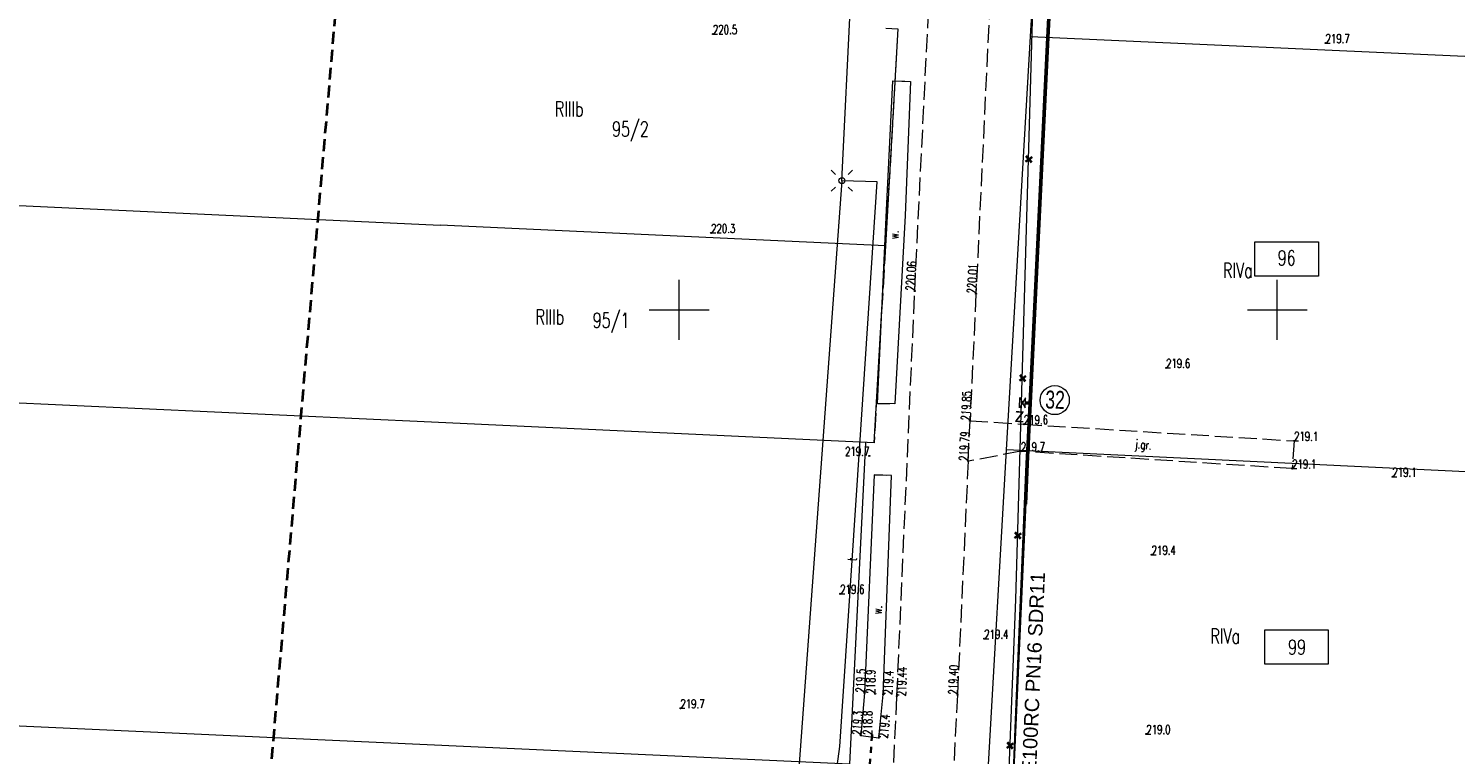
# Model space of a CAD drawing. Header units: metres. Extents: x 7496982 to 7497528, y 5603168 to 5605598.
# Tile 42 of 74: x 7497096 to 7497215, y 5604313 to 5604374. Entities that reach past the tile are written whole.
import ezdxf
from ezdxf.enums import TextEntityAlignment as Align

# ---------------------------------------------------------------- set-up
doc = ezdxf.new("R2010")
doc.units = ezdxf.units.M
doc.header["$MEASUREMENT"] = 0
for name, pattern in [('1', [0]), ('1_SUEP_A', [0]), ('1_SUEP_B', [0]), ('1_SUTP_A', [0]), ('1_SUWP', [0]), ('2', [1.5, 1, -0.5]), ('2_OTDN_A', [2, 1, -1]), ('2_OTKJ', [2, 1.5, -0.5]), ('2_OTKR', [0]), ('2_OTKR_A', [2, 1, -1]), ('2_OTKZ_A', [1, 0.5, -0.5]), ('GDE', [0]), ('GUK', [2, 1.5, -0.5])]:
    doc.linetypes.add(name, pattern=pattern)
doc.layers.get('0').update_dxf_attribs({"color": 250, "linetype": 'CONTINUOUS', "lineweight": 100})
for name, color, linetype, lineweight in [('! IS_opis woda', 7, 'CONTINUOUS', 9), ('! IS_woda', 5, 'CONTINUOUS', 50), ('!!_IS_Woda', 5, 'CONTINUOUS', 50), ('!_gaz', 40, 'CONTINUOUS', 40), ('2_granice działek', 6, 'CONTINUOUS', 20), ('_MAPA_L_0', 7, '1', 18), ('EDZPD_L_0', 3, 'GDE', 18), ('EDZTD_T_0', 3, 'CONTINUOUS', 18), ('EKLPK_L_0', 90, 'GUK', 18), ('EKLTK_T_0', 90, 'CONTINUOUS', 25), ('EUZOU_T_0', 90, 'CONTINUOUS', 25), ('OTD_L_12', 7, '2_OTDN_A', 18), ('OTK_E_T_0', 7, 'CONTINUOUS', 0), ('OTK_E_T_4', 7, 'CONTINUOUS', 0), ('OTK_L_0', 7, '2_OTKJ', 18), ('OTK_L_5', 7, '2_OTKR_A', 18), ('OTK_L_8', 7, '2_OTKZ_A', 35), ('OTR_T_0', 7, 'CONTINUOUS', 18), ('OTR_T_1', 7, 'CONTINUOUS', 18), ('SUE_T_3', 7, 'CONTINUOUS', 18), ('SUEP_L_0', 1, '1_SUEP_A', 18), ('SUP_T_2', 7, 'CONTINUOUS', 18), ('SUTP_E_T_0', 30, 'CONTINUOUS', 0), ('SUTP_L_0', 30, '1_SUTP_A', 18), ('SUWP_L_0', 5, '1_SUWP', 18), ('ZAKRES_L_0', 1, '2', 40), ('ZAKRES_L_0_a', 1, '2', 40)]:
    doc.layers.add(name, color=color, linetype=linetype, lineweight=lineweight)
doc.styles.add('R', font='arial.ttf')
doc.styles.get("Standard").update_dxf_attribs({"font": 'Simplex.SHX', "width": 0.75})

# ---------------------------------------------------------------- blocks, each defined once
blk = doc.blocks.new('1_SUEO_W')
at = {"linetype": 'Continuous'}
for p, q in [((-0.53035, 0.53035), (-0.8839, 0.8839)), ((0.53035, 0.53035), (0.8839, 0.8839)), ((-0.53035, -0.53035), (-0.8839, -0.8839)), ((0.53035, -0.53035), (0.8839, -0.8839))]:
    blk.add_line(p, q, dxfattribs=at)
blk.add_circle((0, 0), 0.025, dxfattribs=at)
blk = doc.blocks.new('1_SUPP')
at = {"linetype": 'Continuous'}
blk.add_circle((0, 0), 0.25, dxfattribs=at)
blk = doc.blocks.new('2_OTRS')
at = {"linetype": 'Continuous'}
blk.add_circle((0, 0), 0.045, dxfattribs=at)
blk = doc.blocks.new('2_OTRN')
at = {"linetype": 'Continuous'}
blk.add_circle((0, 0), 0.045, dxfattribs=at)
blk = doc.blocks.new('krzyż')
at = {"layer": '!_gaz', "color": 1, "linetype": 'ByBlock'}
for points in [[(-0.49, 0.45), (0.49, -0.45)], [(-0.43, -0.58), (0.4, 0.54)]]:
    blk.add_lwpolyline(points, dxfattribs=at)

msp = doc.modelspace()

# ---------------------------------------------------------------- linework, layer by layer
at = {"layer": '! IS_woda', "linetype": 'Continuous'}
for points in [[(7497181.81268, 5604392.82949), (7497180.82927, 5604372.77346), (7497179.33016, 5604342.19979), (7497179.08177, 5604337.13408), (7497178.19271, 5604315.69347), (7497178.02149, 5604311.37285), (7497177.11554, 5604285.81735), (7497177.05669, 5604284.09051), (7497176.68777, 5604279.23079), (7497176.35692, 5604269.93232), (7497175.31386, 5604268.98483), (7497175.2387, 5604266.42864), (7497174.25034, 5604249.37373), (7497172.62902, 5604237.28557), (7497171.86829, 5604221.45711), (7497171.05889, 5604203.91297), (7497171.03487, 5604203.40292), (7497170.99456, 5604202.49266), (7497170.08889, 5604183.32292), (7497170.08889, 5604183.32292), (7497169.90896, 5604179.50769), (7497169.1589, 5604163.60307), (7497168.2089, 5604143.30301), (7497168.19109, 5604142.92654)], [(7497178.93789, 5604342.22009), (7497179.33016, 5604342.19979)]]:
    msp.add_lwpolyline(points, dxfattribs=at)
at = {"layer": '!!_IS_Woda', "lineweight": 13}
msp.add_lwpolyline([(7497178.46325, 5604342.65859), (7497178.93326, 5604341.7957), (7497178.94247, 5604342.63917), (7497178.45404, 5604341.81512)], close=True, dxfattribs=at)
at = {"layer": '2_granice działek', "linetype": 'Continuous', "lineweight": 0}
for points in [[(7497198.11932, 5604355.686), (7497203.4312, 5604355.686), (7497203.4312, 5604352.81266), (7497198.11932, 5604352.81266)], [(7497198.94209, 5604323.25004), (7497204.25397, 5604323.25004), (7497204.25397, 5604320.37671), (7497198.94209, 5604320.37671)]]:
    msp.add_lwpolyline(points, close=True, dxfattribs=at)
at = {"layer": '_MAPA_L_0', "linetype": '1'}
for p, q in [((7497150, 5604347.5), (7497150, 5604352.5)), ((7497200, 5604347.5), (7497200, 5604352.5)), ((7497147.5, 5604350), (7497152.5, 5604350)), ((7497197.5, 5604350), (7497202.5, 5604350))]:
    msp.add_line(p, q, dxfattribs=at)
at = {"layer": 'EDZPD_L_0', "linetype": 'GDE'}
for p, q in [((7497179.36, 5604372.84), (7497180.51, 5604392.89)), ((7497167.27, 5604373.54), (7497168.28, 5604373.49)), ((7497177.37, 5604338.29), (7497179.36, 5604372.84)), ((7497179.36, 5604372.84), (7497287.91381, 5604367.92403)), ((7497075.168, 5604359.65034), (7497130.02503, 5604357.08508)), ((7497129.28168, 5604340.60206), (7497074.13409, 5604343.16629)), ((7497165.57, 5604338.91), (7497164.25, 5604312)), ((7497175.83, 5604311.47), (7497177.37, 5604338.29)), ((7497286.32181, 5604333.09224), (7497177.37, 5604338.29)), ((7497164.25, 5604312), (7497072.44333, 5604316.2099))]:
    msp.add_line(p, q, dxfattribs=at)
at = {"layer": 'EDZPD_L_0', "linetype": '1'}
for p, q in [((7497168.28, 5604373.49), (7497167.24267, 5604355.34417)), ((7497167.24267, 5604355.34417), (7497130.02503, 5604357.08508)), ((7497166.29114, 5604338.8812), (7497167.24267, 5604355.34417)), ((7497166.29114, 5604338.8812), (7497129.28168, 5604340.60206))]:
    msp.add_line(p, q, dxfattribs=at)
at = {"layer": 'EKLPK_L_0', "linetype": 'GUK'}
for p, q in [((7497168.28232, 5604373.48744), (7497167.24267, 5604355.34417)), ((7497168.28241, 5604373.48988), (7497168.28232, 5604373.48744)), ((7497167.24267, 5604355.34417), (7497166.29114, 5604338.8812))]:
    msp.add_line(p, q, dxfattribs=at)
at = {"layer": 'OTD_L_12', "linetype": '2_OTDN_A'}
for p, q in [((7497167.86, 5604369.14), (7497169.34, 5604369.1)), ((7497166.58, 5604342.16), (7497168.04, 5604342.13)), ((7497166.3, 5604336.19), (7497167.76, 5604336.15))]:
    msp.add_line(p, q, dxfattribs=at)
at = {"layer": 'OTK_L_0', "linetype": '2_OTKJ'}
for p, q in [((7497169.69, 5604351.57), (7497172.58, 5604410.24)), ((7497177.58, 5604409.77), (7497174.81, 5604351.34)), ((7497168.198, 5604317.696), (7497169.69, 5604351.57)), ((7497174.81, 5604351.34), (7497174.31, 5604340.72)), ((7497174.15, 5604337.34), (7497174.31, 5604340.72)), ((7497174.31, 5604340.72), (7497178.81, 5604340.43)), ((7497178.81, 5604340.43), (7497201.4, 5604339.04)), ((7497201.4, 5604339.04), (7497201.24, 5604336.72)), ((7497174.15, 5604337.34), (7497173.26, 5604317.813)), ((7497178.56, 5604338.17), (7497174.15, 5604337.34)), ((7497201.24, 5604336.72), (7497178.56, 5604338.17)), ((7497166.615, 5604284.169), (7497168.198, 5604317.696)), ((7497173.26, 5604317.813), (7497171.519, 5604284.242))]:
    msp.add_line(p, q, dxfattribs=at)
at = {"layer": 'OTK_L_5', "linetype": '2_OTKR'}
for p, q in [((7497167.33, 5604358.32), (7497167.86, 5604369.14)), ((7497167.86, 5604369.14), (7497169.34, 5604369.1)), ((7497169.34, 5604369.1), (7497168.9, 5604357.88)), ((7497166.58, 5604342.16), (7497167.33, 5604358.32)), ((7497168.9, 5604357.88), (7497168.04, 5604342.13)), ((7497168.04, 5604342.13), (7497166.58, 5604342.16)), ((7497166.3, 5604336.19), (7497165.499, 5604317.963)), ((7497167.76, 5604336.15), (7497166.3, 5604336.19)), ((7497167.063, 5604317.846), (7497167.76, 5604336.15)), ((7497165.499, 5604317.963), (7497165.191, 5604314.418)), ((7497166.679, 5604314.216), (7497167.063, 5604317.846)), ((7497165.191, 5604314.418), (7497166.679, 5604314.216))]:
    msp.add_line(p, q, dxfattribs=at)
at = {"layer": 'OTK_L_8', "linetype": '2_OTKZ_A'}
msp.add_line((7497166.121, 5604314.454), (7497165.647, 5604308.213), dxfattribs=at)
at = {"layer": 'SUEP_L_0', "linetype": '1_SUEP_B'}
for q in [(7497166.02111, 5604411.25652), (7497160.0166, 5604312.03888)]:
    msp.add_line((7497163.602, 5604360.791), q, dxfattribs=at)
at = {"layer": 'SUTP_L_0', "linetype": '1_SUTP_A'}
for p, q in [((7497166.549, 5604360.705), (7497163.602, 5604360.791)), ((7497165.113, 5604338.719), (7497166.549, 5604360.705)), ((7497163.433, 5604313.48), (7497165.113, 5604338.719)), ((7497162.555, 5604307.129), (7497163.433, 5604313.48))]:
    msp.add_line(p, q, dxfattribs=at)
at = {"layer": 'SUWP_L_0', "linetype": '1_SUWP'}
for p, q in [((7497178.15087, 5604325.78871), (7497180.58316, 5604410.87411)), ((7497176.14321, 5604276.04502), (7497178.15087, 5604325.78871))]:
    msp.add_line(p, q, dxfattribs=at)
at = {"layer": 'ZAKRES_L_0', "linetype": '2'}
msp.add_line((7497113.9052, 5604288.53505), (7497127.20062, 5604444.0909), dxfattribs=at)
at = {"layer": 'ZAKRES_L_0_a', "linetype": '2'}
msp.add_line((7497113.9052, 5604288.53505), (7497127.20062, 5604444.0909), dxfattribs=at)

# ---------------------------------------------------------------- block references
at = {"layer": '!_gaz', "linetype": 'ByBlock', "transparency": 33554687, "xscale": 0.5, "yscale": 0.5, "zscale": 0.5, "rotation": 77.69848993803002}
for p in [(7497179.23442, 5604362.59917), (7497178.71224, 5604344.28271), (7497178.31333, 5604331.13512), (7497177.65674, 5604313.56134)]:
    msp.add_blockref('krzyż', p, dxfattribs=at)
at = {"layer": 'OTR_T_0'}
for p, rotation in [((7497169.69, 5604351.57), 86.8745593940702), ((7497174.81, 5604351.34), 86.8745593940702), ((7497174.31, 5604340.72), 86.8745593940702), ((7497174.15, 5604337.34), 86.8745593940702), ((7497168.198, 5604317.696), 88.09516884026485), ((7497173.26, 5604317.813), 87.8969294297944)]:
    msp.add_blockref('2_OTRS', p, dxfattribs=dict(at, rotation=rotation))
at = {"layer": 'OTR_T_1'}
for p in [(7497152.82, 5604373.05), (7497204.03068, 5604372.29956), (7497152.67, 5604356.42), (7497190.7, 5604345.14), (7497178.81, 5604340.43), (7497201.4, 5604339.04), (7497165.89178, 5604337.77947), (7497178.56, 5604338.17), (7497201.24, 5604336.72), (7497209.62025, 5604336.0384), (7497189.49, 5604329.52), (7497163.46, 5604326.25), (7497175.5, 5604322.5), (7497150.1, 5604316.68), (7497189.05, 5604314.53)]:
    msp.add_blockref('2_OTRN', p, dxfattribs=at)
for p, rotation in [((7497165.499, 5604317.963), 86.8618279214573), ((7497166.38, 5604317.903), 89.96221471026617), ((7497167.063, 5604317.846), 86.84639169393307), ((7497165.191, 5604314.418), 85.0344517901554), ((7497166.121, 5604314.454), 89.41181074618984), ((7497166.679, 5604314.216), 83.9614290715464)]:
    msp.add_blockref('2_OTRN', p, dxfattribs=dict(at, rotation=rotation))
at = {"layer": 'SUE_T_3'}
for name in ['1_SUEO_W', '1_SUPP']:
    msp.add_blockref(name, (7497163.602, 5604360.791), dxfattribs=at)
at = {"layer": 'SUP_T_2'}
msp.add_blockref('1_SUPP', (7497163.602, 5604360.791), dxfattribs=at)

# ---------------------------------------------------------------- texts
at = {"layer": '! IS_opis woda', "lineweight": 9, "style": 'R'}
msp.add_text('z', height=1.2, rotation=358, dxfattribs=at).set_placement((7497178.01588, 5604340.61574))
at = {"layer": 'EDZTD_T_0', "width": 0.7}
for s, p in [('95/2', (7497144.38556, 5604365.73605)), ('96', (7497200.0301, 5604354.95771)), ('95/1', (7497142.77189, 5604349.74965)), ('99', (7497200.89496, 5604322.41812))]:
    msp.add_text(s, height=1.25001, dxfattribs=at).set_placement(p, align=Align.TOP_LEFT)
at = {"layer": 'EKLTK_T_0', "width": 0.7}
for s, p in [('RIVa', (7497195.4597, 5604353.91534)), ('RIIIb', (7497137.99114, 5604350.02716))]:
    msp.add_text(s, height=1.25001, dxfattribs=at).set_placement(p, align=Align.TOP_LEFT)
at = {"layer": 'EUZOU_T_0', "lineweight": 13, "width": 0.7}
for s, p in [('RIIIb', (7497139.60404, 5604367.41507)), ('RIVa', (7497194.4077, 5604323.34012))]:
    msp.add_text(s, height=1.25001, dxfattribs=at).set_placement(p, align=Align.TOP_LEFT)
at = {"layer": 'OTK_E_T_0', "lineweight": 9, "width": 0.7}
msp.add_text('j.gr.', height=0.75, rotation=355.0728902, dxfattribs=at).set_placement((7497188.7945, 5604338.62593), align=Align.MIDDLE)
at = {"layer": 'OTK_E_T_4', "lineweight": 9, "width": 0.7}
for rotation, p in [(88.5312081, (7497167.95885, 5604356.2904)), (85.8150878, (7497166.56474, 5604324.92815))]:
    msp.add_text('w.', height=0.75, rotation=rotation, dxfattribs=at).set_placement(p, align=Align.MIDDLE)
at = {"layer": 'OTR_T_0', "lineweight": 9, "width": 0.7}
for s, rotation, p in [('220.06', 86.8745594, (7497169.69, 5604351.57)), ('220.01', 86.8745594, (7497174.81, 5604351.34)), ('219.85', 86.8745594, (7497174.31, 5604340.72)), ('219.79', 86.8745594, (7497174.15, 5604337.34)), ('219.40', 87.8969294, (7497173.26, 5604317.813))]:
    msp.add_text(s, height=0.75, rotation=rotation, dxfattribs=at).set_placement(p)
msp.add_text('219.44', height=0.75, rotation=88.0951688, dxfattribs=at).set_placement((7497168.198, 5604317.696), align=Align.TOP_LEFT)
at = {"layer": 'OTR_T_1', "lineweight": 9, "width": 0.7}
for s, p in [('220.5', (7497152.82, 5604373.05)), ('219.7', (7497204.03068, 5604372.29956)), ('220.3', (7497152.67, 5604356.42)), ('219.6', (7497190.7, 5604345.14)), ('219.6', (7497178.81, 5604340.43)), ('219.1', (7497201.4, 5604339.04)), ('219.7', (7497178.56, 5604338.17)), ('219.1', (7497201.24, 5604336.72)), ('219.1', (7497209.62025, 5604336.0384)), ('219.4', (7497189.49, 5604329.52)), ('219.6', (7497163.46, 5604326.25)), ('219.4', (7497175.5, 5604322.5)), ('219.7', (7497150.1, 5604316.68)), ('219.0', (7497189.05, 5604314.53))]:
    msp.add_text(s, height=0.75, dxfattribs=at).set_placement(p)
msp.add_text('219.7', height=0.75, dxfattribs=at).set_placement((7497165.89178, 5604337.77947), align=Align.RIGHT)
for s, rotation, p in [('219.5', 86.8618279, (7497165.499, 5604317.963)), ('218.9', 89.9622147, (7497166.38, 5604317.903)), ('219.3', 85.0344518, (7497165.191, 5604314.418)), ('218.8', 89.4118107, (7497166.121, 5604314.454))]:
    msp.add_text(s, height=0.75, rotation=rotation, dxfattribs=at).set_placement(p)
for rotation, p in [(86.8463917, (7497167.063, 5604317.846)), (83.9614291, (7497166.679, 5604314.216))]:
    msp.add_text('219.4', height=0.75, rotation=rotation, dxfattribs=at).set_placement(p, align=Align.TOP_LEFT)
at = {"layer": 'SUTP_E_T_0', "lineweight": 9, "width": 0.7}
msp.add_text('t', height=0.75, rotation=86.1918137, dxfattribs=at).set_placement((7497164.47576, 5604329.14568), align=Align.MIDDLE)

# ---------------------------------------------------------------- next in the draw order: texts
at = {"layer": '! IS_opis woda', "lineweight": 9, "insert": (7497180.62829, 5604343.25304), "char_height": 1.5, "attachment_point": 1, "rotation": 358.3836035, "line_spacing_factor": 1.5, "style": 'R', "bg_fill": 2}
msp.add_mtext_dynamic_manual_height_columns('{\\W0.7;32}', width=4.3403357, gutter_width=12.5, heights=[0], dxfattribs=at)
at = {"layer": '! IS_opis woda', "color": 7, "lineweight": 9, "insert": (7497178.04434, 5604298.22729), "char_height": 1.2, "attachment_point": 1, "rotation": 87.4263852, "style": 'R', "bg_fill": 2}
msp.add_mtext_dynamic_manual_height_columns('w - {\\fArial|b0|i0|c238|p34;dn225x20,5} PE100RC {\\fArial|b0|i0|c238|p34;PN16 }SDR11  ', width=34.9196507, gutter_width=12.5, heights=[0], dxfattribs=at)

# ---------------------------------------------------------------- next in the draw order: linework, layer by layer
at = {"layer": '! IS_opis woda', "lineweight": 9}
msp.add_circle((7497181.39366, 5604342.44968), 1.217, dxfattribs=at)

doc.saveas('drawing.dxf')
